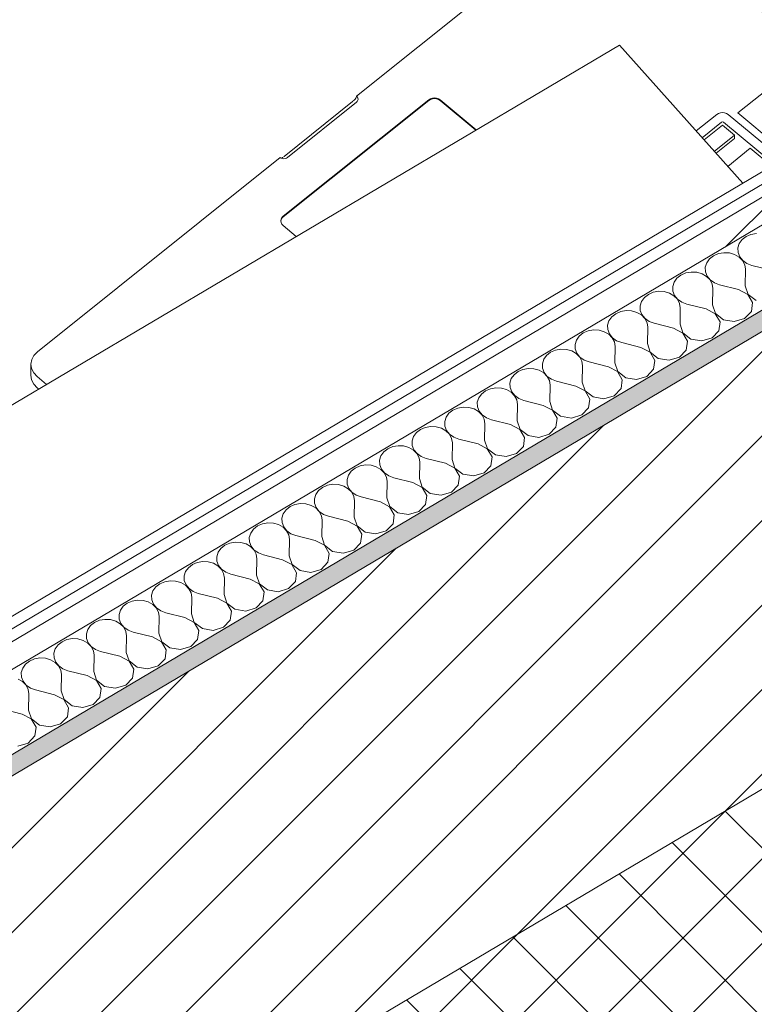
# Model space of a CAD drawing. Header units: millimetres. Extents: x -36631 to 27388, y -24993 to 6945.
# Tile 66 of 256: x -11915 to -11547, y -7712 to -7219. Entities that reach past the tile are written whole.
import ezdxf

# ---------------------------------------------------------------- set-up
doc = ezdxf.new("R2010")
doc.units = ezdxf.units.MM
doc.header["$MEASUREMENT"] = 0
doc.linetypes.add('Wipeout_Contour', pattern=[1000, 0, -1000])
for name, color, linetype in [('12_FAÇ_Façana', 7, 'Continuous'), ('Nuevo_08_E_Envans secs', 7, 'Continuous'), ('Nuevo_09_EI_Mobiliari general', 7, 'Continuous')]:
    doc.layers.add(name, color=color, linetype=linetype)
for name, color, linetype, lineweight, true_color in [('12_FAÇ_Façana_Pluma_Nº__174', 7, 'Continuous', 13, 0xe4ad2c), ('12_FAÇ_Façana_Pluma_Nº__176', 7, 'Continuous', 15, 0x93a0c6), ('Nuevo_08_E_Envans secs_Pluma_Nº__102', 7, 'Continuous', 5, 0xcccccc), ('Nuevo_08_E_Envans secs_Pluma_Nº__171', 171, 'Continuous', 13, 0xaaaaff), ('Nuevo_08_E_Envans secs_Pluma_Nº__177', 7, 'Continuous', 15, 0xf7e046)]:
    doc.layers.add(name, color=color, linetype=linetype, lineweight=lineweight, true_color=true_color)
for name, color, linetype, lineweight in [('12_FAÇ_Façana_Pluma_Nº__2', 8, 'Continuous', 5), ('12_FAÇ_Façana_Pluma_Nº__7', 7, 'Continuous', 5), ('Nuevo_08_E_Envans secs_Pluma_Nº__1', 7, 'Continuous', 5), ('Nuevo_09_EI_Mobiliari general_Pluma_Nº__1', 7, 'Continuous', 5)]:
    doc.layers.add(name, color=color, linetype=linetype, lineweight=lineweight)
pattern_1 = [(45, (0, 0), (-183.8478, 183.8478), [195, -65]), (45, (7e-14, 183.85), (-183.8478, 183.8478), [195, -65])]

# ---------------------------------------------------------------- blocks, each defined once
blk = doc.blocks.new('Elem Sección_78_1')
at = {"layer": '12_FAÇ_Façana_Pluma_Nº__174', "linetype": 'Continuous', "lineweight": 13, "true_color": 0xe4ad2c}
h = blk.add_hatch(dxfattribs=at)
h.set_pattern_fill('SATE_Aislamiento_0001', color=42, style=0, pattern_type=2)
h.set_pattern_definition([(45, (0, 0), (-21.213203, 21.213203), []), (135, (0, 0), (21.213203, 21.213203), [])])
h.paths.add_polyline_path([(-13649.45, -8852.22), (-13537.1, -8977.95), (-11133.65, -7554.62), (-11246.01, -7428.9)])
at = {"layer": '12_FAÇ_Façana_Pluma_Nº__176', "linetype": 'Continuous', "lineweight": 0, "true_color": 0x495063}
blk.add_hatch(color=251, dxfattribs=at).paths.add_polyline_path([(-13789.9, -8695.06), (-13783.66, -8702.05), (-11380.21, -7278.72), (-11386.45, -7271.74)])
at = {"layer": '12_FAÇ_Façana_Pluma_Nº__2', "linetype": 'Continuous', "lineweight": 5}
h = blk.add_hatch(dxfattribs=at)
h.set_pattern_fill('Ceramic_0001', color=8, style=0, pattern_type=2)
h.set_pattern_definition([(45, (0, 0), (-21.213203, 21.213203), [])])
h.paths.add_polyline_path([(-13783.66, -8702.05), (-13649.45, -8852.22), (-11246.01, -7428.9), (-11380.21, -7278.72)])
at = {"layer": '12_FAÇ_Façana_Pluma_Nº__7', "color": 7, "linetype": 'Continuous', "lineweight": 5}
for p, q in [((-11380.21, -7278.72), (-13783.66, -8702.05)), ((-11246.01, -7428.9), (-13649.45, -8852.22))]:
    blk.add_line(p, q, dxfattribs=at)
at = {"layer": '12_FAÇ_Façana_Pluma_Nº__7', "color": 7, "linetype": 'Continuous', "lineweight": 5, "flags": 128}
blk.add_lwpolyline([(-11386.45, -7271.74), (-13010.64, -8233.58), (-13070.71, -8269.16), (-13789.9, -8695.06)], dxfattribs=at)
blk = doc.blocks.new('Elem Sección_215_1')
at = {"layer": 'Nuevo_09_EI_Mobiliari general_Pluma_Nº__1', "color": 7, "linetype": 'Continuous', "lineweight": 5}
for p, q in [((-11619.53, -7157.2), (-11616.73, -7156.92)), ((-11616.73, -7156.92), (-11613.95, -7157.24)), ((-11746.16, -7256.9), (-11624.38, -7159.44)), ((-11624.38, -7159.44), (-11622.14, -7158.06)), ((-11622.14, -7158.06), (-11619.53, -7157.2)), ((-11613.95, -7157.24), (-11611.36, -7158.13)), ((-11611.36, -7158.13), (-11609.14, -7159.54)), ((-11609.14, -7159.54), (-11486.16, -7261.35)), ((-11520.37, -7237.72), (-11554.88, -7265.34)), ((-11489.46, -7263.31), (-11520.37, -7237.72)), ((-11709.96, -7258.69), (-11783.01, -7317.16)), ((-11709.96, -7259.03), (-11783.01, -7317.49)), ((-11782.56, -7287.13), (-11748.2, -7259.64)), ((-11780.83, -7287.66), (-11746.23, -7259.97)), ((-11748.07, -7259.53), (-11748.2, -7259.64)), ((-11747.82, -7259.32), (-11747.94, -7259.42)), ((-11747.34, -7258.86), (-11747.82, -7259.32)), ((-11746.91, -7258.37), (-11747.34, -7258.86)), ((-11746.56, -7257.89), (-11746.91, -7258.37)), ((-11746.31, -7257.44), (-11746.56, -7257.89)), ((-11746.18, -7257.06), (-11746.31, -7257.44)), ((-11746.23, -7259.97), (-11745.8, -7259.52)), ((-11746.16, -7256.9), (-11746.18, -7257.06)), ((-11745.77, -7257.32), (-11746.16, -7256.9)), ((-11745.8, -7259.52), (-11745.52, -7258.99)), ((-11745.51, -7257.85), (-11745.77, -7257.32)), ((-11745.52, -7258.99), (-11745.45, -7258.57)), ((-11745.42, -7258.42), (-11745.51, -7257.85)), ((-11745.45, -7258.57), (-11745.42, -7258.42)), ((-11709.12, -7258.18), (-11709.96, -7258.69)), ((-11709.12, -7258.52), (-11709.96, -7259.03)), ((-11708.14, -7257.86), (-11709.12, -7258.18)), ((-11708.14, -7258.19), (-11709.12, -7258.52)), ((-11707.09, -7257.75), (-11708.14, -7257.86)), ((-11707.09, -7258.09), (-11708.14, -7258.19)), ((-11706.05, -7257.87), (-11707.09, -7257.75)), ((-11706.05, -7258.21), (-11707.09, -7258.09)), ((-11705.08, -7258.21), (-11706.05, -7257.87)), ((-11705.08, -7258.54), (-11706.05, -7258.21)), ((-11704.24, -7258.73), (-11705.08, -7258.21)), ((-11704.24, -7259.07), (-11705.08, -7258.54)), ((-11686.08, -7273.78), (-11704.24, -7258.73)), ((-11686.31, -7273.92), (-11704.24, -7259.07)), ((-11564.53, -7265.52), (-11565.37, -7266.04)), ((-11563.55, -7265.2), (-11564.53, -7265.52)), ((-11562.5, -7265.1), (-11563.55, -7265.2)), ((-11561.46, -7265.21), (-11562.5, -7265.1)), ((-11560.48, -7265.55), (-11561.46, -7265.21)), ((-11559.65, -7266.08), (-11560.48, -7265.55)), ((-11554.88, -7265.34), (-11529.03, -7286.74)), ((-11565.37, -7266.04), (-11575.77, -7274.36)), ((-11562.99, -7269.98), (-11572.73, -7277.77)), ((-11562.72, -7269.81), (-11562.99, -7269.98)), ((-11562.08, -7269.98), (-11562.35, -7269.81)), ((-11536.5, -7291.16), (-11562.08, -7269.98)), ((-11532.33, -7288.7), (-11559.65, -7266.08)), ((-11571.76, -7278.85), (-11562.57, -7271.49)), ((-11562.57, -7271.49), (-11556.52, -7276.5)), ((-11371.31, -7288.68), (-11355.01, -7275.63)), ((-11355.01, -7275.63), (-11353.11, -7274.11)), ((-11353.11, -7274.11), (-11351.51, -7272.84)), ((-11351.51, -7272.84), (-11350.33, -7271.9)), ((-11350.33, -7271.9), (-11349.64, -7271.35)), ((-11349.64, -7271.35), (-11349.5, -7271.24)), ((-11349.5, -7271.24), (-11344.53, -7276.44)), ((-11556.52, -7276.5), (-11566.63, -7284.59)), ((-11556.52, -7278.19), (-11565.75, -7285.57)), ((-11556.52, -7278.19), (-11556.52, -7276.5)), ((-11344.53, -7276.44), (-11351.38, -7284.22)), ((-11348.14, -7279.31), (-11350.04, -7280.83)), ((-11346.54, -7278.03), (-11348.14, -7279.31)), ((-11345.36, -7277.09), (-11346.54, -7278.03)), ((-11344.67, -7276.55), (-11345.36, -7277.09)), ((-11344.53, -7276.44), (-11344.67, -7276.55)), ((-11559.9, -7292.12), (-11548.58, -7283.07)), ((-11548.58, -7283.07), (-11537.84, -7291.96)), ((-11350.04, -7280.83), (-11366.53, -7294.03)), ((-11352, -7284.9), (-11355.14, -7288.22)), ((-11351.38, -7284.22), (-11352, -7284.9)), ((-11906.38, -7385.13), (-11784.6, -7287.66)), ((-11784.6, -7287.66), (-11784.09, -7287.99)), ((-11784.09, -7287.99), (-11783.44, -7288.21)), ((-11783.85, -7287.94), (-11784.07, -7287.99)), ((-11783.42, -7287.74), (-11783.85, -7287.94)), ((-11783.44, -7288.21), (-11782.74, -7288.29)), ((-11782.95, -7287.43), (-11783.42, -7287.74)), ((-11782.74, -7288.29), (-11782.04, -7288.22)), ((-11782.56, -7287.13), (-11782.7, -7287.25)), ((-11782.04, -7288.22), (-11781.39, -7288.01)), ((-11781.39, -7288.01), (-11780.83, -7287.66)), ((-11355.14, -7288.22), (-11364.81, -7295.96)), ((-11364.76, -7296.02), (-11355.14, -7288.22)), ((-11784.07, -7318.62), (-11784.22, -7319.47)), ((-11784.22, -7319.47), (-11784.09, -7320.33)), ((-11784.07, -7318.96), (-11784.19, -7319.66)), ((-11783.66, -7317.83), (-11784.07, -7318.62)), ((-11783.66, -7318.17), (-11784.07, -7318.96)), ((-11783.01, -7317.16), (-11783.66, -7317.83)), ((-11783.01, -7317.49), (-11783.66, -7318.17)), ((-11784.09, -7320.33), (-11783.69, -7321.12)), ((-11783.69, -7321.12), (-11783.06, -7321.81)), ((-11783.06, -7321.81), (-11776.44, -7327.29)), ((-11909.6, -7391.31), (-11909.21, -7389.04)), ((-11909.21, -7389.04), (-11908.11, -7386.93)), ((-11908.11, -7386.93), (-11906.38, -7385.13)), ((-11909.26, -7393.58), (-11909.6, -7391.31)), ((-11909.6, -7391.31), (-11909.6, -7396.94)), ((-11908.2, -7395.71), (-11909.26, -7393.58)), ((-11909.6, -7396.94), (-11909.26, -7399.22)), ((-11906.51, -7397.54), (-11908.2, -7395.71)), ((-11901.73, -7401.49), (-11906.51, -7397.54)), ((-11909.26, -7399.22), (-11908.2, -7401.34)), ((-11908.2, -7401.34), (-11906.51, -7403.17)), ((-11906.51, -7403.17), (-11905.7, -7403.84))]:
    blk.add_line(p, q, dxfattribs=at)
blk = doc.blocks.new('*X398')
at = {"layer": 'Nuevo_08_E_Envans secs_Pluma_Nº__102', "color": 254, "linetype": 'Continuous', "lineweight": 5, "true_color": 0xcccccc}
for p, q in [((-11552.71, -7328.87), (-11554.11, -7330.84)), ((-11550.7, -7327.3), (-11552.71, -7328.87)), ((-11548.24, -7326.23), (-11550.7, -7327.3)), ((-11545.52, -7325.75), (-11548.24, -7326.23)), ((-11554.11, -7330.84), (-11554.8, -7333.04)), ((-11554.8, -7333.04), (-11554.73, -7335.3)), ((-11569.06, -7338.55), (-11570.46, -7340.52)), ((-11567.05, -7336.98), (-11569.06, -7338.55)), ((-11564.59, -7335.91), (-11567.05, -7336.98)), ((-11561.87, -7335.43), (-11564.59, -7335.91)), ((-11559.08, -7335.57), (-11561.87, -7335.43)), ((-11556.45, -7336.33), (-11559.08, -7335.57)), ((-11554.18, -7337.64), (-11556.45, -7336.33)), ((-11554.73, -7335.3), (-11553.89, -7337.47)), ((-11552.43, -7339.41), (-11554.18, -7337.64)), ((-11553.89, -7337.47), (-11552.37, -7339.37)), ((-11551.34, -7341.5), (-11552.43, -7339.41)), ((-11552.37, -7339.37), (-11550.26, -7340.85)), ((-11570.46, -7340.52), (-11571.15, -7342.72)), ((-11571.15, -7342.72), (-11571.07, -7344.99)), ((-11551, -7343.75), (-11551.34, -7341.5)), ((-11551.15, -7351.98), (-11551, -7343.75)), ((-11550.26, -7340.85), (-11547.73, -7341.81)), ((-11538.07, -7344.23), (-11547.73, -7341.81)), ((-11585.4, -7348.24), (-11586.81, -7350.2)), ((-11583.4, -7346.66), (-11585.4, -7348.24)), ((-11580.94, -7345.59), (-11583.4, -7346.66)), ((-11578.21, -7345.11), (-11580.94, -7345.59)), ((-11575.43, -7345.25), (-11578.21, -7345.11)), ((-11572.8, -7346.01), (-11575.43, -7345.25)), ((-11570.53, -7347.32), (-11572.8, -7346.01)), ((-11571.07, -7344.99), (-11570.24, -7347.15)), ((-11568.78, -7349.09), (-11570.53, -7347.32)), ((-11570.24, -7347.15), (-11568.71, -7349.05)), ((-11567.69, -7351.18), (-11568.78, -7349.09)), ((-11568.71, -7349.05), (-11566.6, -7350.53)), ((-11586.81, -7350.2), (-11587.5, -7352.4)), ((-11587.5, -7352.4), (-11587.42, -7354.67)), ((-11587.42, -7354.67), (-11586.59, -7356.83)), ((-11567.35, -7353.43), (-11567.69, -7351.18)), ((-11567.5, -7361.66), (-11567.35, -7353.43)), ((-11566.6, -7350.53), (-11564.08, -7351.49)), ((-11554.42, -7353.91), (-11564.08, -7351.49)), ((-11549.78, -7356.36), (-11554.42, -7353.91)), ((-11551.15, -7351.98), (-11549.72, -7356.32)), ((-11601.75, -7357.92), (-11603.15, -7359.88)), ((-11599.74, -7356.34), (-11601.75, -7357.92)), ((-11597.28, -7355.27), (-11599.74, -7356.34)), ((-11594.56, -7354.79), (-11597.28, -7355.27)), ((-11591.78, -7354.93), (-11594.56, -7354.79)), ((-11589.15, -7355.69), (-11591.78, -7354.93)), ((-11586.87, -7357), (-11589.15, -7355.69)), ((-11585.13, -7358.77), (-11586.87, -7357)), ((-11586.59, -7356.83), (-11585.06, -7358.73)), ((-11584.04, -7360.86), (-11585.13, -7358.77)), ((-11585.06, -7358.73), (-11582.95, -7360.22)), ((-11547.42, -7360.42), (-11549.78, -7356.36)), ((-11549.72, -7356.32), (-11545.69, -7359.4)), ((-11610.91, -7364.47), (-11613.63, -7364.95)), ((-11608.12, -7364.61), (-11610.91, -7364.47)), ((-11603.15, -7359.88), (-11603.84, -7362.08)), ((-11603.84, -7362.08), (-11603.77, -7364.35)), ((-11603.77, -7364.35), (-11602.94, -7366.51)), ((-11583.69, -7363.11), (-11584.04, -7360.86)), ((-11583.84, -7371.34), (-11583.69, -7363.11)), ((-11582.95, -7360.22), (-11580.42, -7361.18)), ((-11570.76, -7363.59), (-11580.42, -7361.18)), ((-11566.13, -7366.04), (-11570.76, -7363.59)), ((-11567.5, -7361.66), (-11566.06, -7366)), ((-11548.04, -7364.89), (-11547.42, -7360.42)), ((-11618.1, -7367.6), (-11619.5, -7369.56)), ((-11616.09, -7366.02), (-11618.1, -7367.6)), ((-11613.63, -7364.95), (-11616.09, -7366.02)), ((-11605.49, -7365.37), (-11608.12, -7364.61)), ((-11603.22, -7366.68), (-11605.49, -7365.37)), ((-11601.47, -7368.45), (-11603.22, -7366.68)), ((-11602.94, -7366.51), (-11601.41, -7368.41)), ((-11600.39, -7370.54), (-11601.47, -7368.45)), ((-11601.41, -7368.41), (-11599.3, -7369.9)), ((-11563.77, -7370.1), (-11566.13, -7366.04)), ((-11566.06, -7366), (-11562.04, -7369.08)), ((-11562.04, -7369.08), (-11556.63, -7369.98)), ((-11556.63, -7369.98), (-11551.44, -7368.43)), ((-11551.44, -7368.43), (-11548.04, -7364.89)), ((-11627.25, -7374.15), (-11629.98, -7374.63)), ((-11624.47, -7374.29), (-11627.25, -7374.15)), ((-11621.84, -7375.05), (-11624.47, -7374.29)), ((-11619.5, -7369.56), (-11620.19, -7371.76)), ((-11620.19, -7371.76), (-11620.12, -7374.03)), ((-11620.12, -7374.03), (-11619.28, -7376.19)), ((-11600.04, -7372.79), (-11600.39, -7370.54)), ((-11600.19, -7381.02), (-11600.04, -7372.79)), ((-11599.3, -7369.9), (-11596.77, -7370.86)), ((-11587.11, -7373.27), (-11596.77, -7370.86)), ((-11582.48, -7375.72), (-11587.11, -7373.27)), ((-11583.84, -7371.34), (-11582.41, -7375.68)), ((-11564.38, -7374.57), (-11563.77, -7370.1)), ((-11635.85, -7379.24), (-11636.54, -7381.44)), ((-11634.45, -7377.28), (-11635.85, -7379.24)), ((-11632.44, -7375.7), (-11634.45, -7377.28)), ((-11629.98, -7374.63), (-11632.44, -7375.7)), ((-11619.57, -7376.36), (-11621.84, -7375.05)), ((-11617.82, -7378.13), (-11619.57, -7376.36)), ((-11619.28, -7376.19), (-11617.75, -7378.09)), ((-11616.73, -7380.22), (-11617.82, -7378.13)), ((-11617.75, -7378.09), (-11615.65, -7379.58)), ((-11580.11, -7379.78), (-11582.48, -7375.72)), ((-11582.41, -7375.68), (-11578.39, -7378.76)), ((-11578.39, -7378.76), (-11572.98, -7379.66)), ((-11572.98, -7379.66), (-11567.79, -7378.11)), ((-11567.79, -7378.11), (-11564.38, -7374.57)), ((-11646.33, -7384.31), (-11648.79, -7385.38)), ((-11643.6, -7383.83), (-11646.33, -7384.31)), ((-11640.82, -7383.97), (-11643.6, -7383.83)), ((-11638.19, -7384.73), (-11640.82, -7383.97)), ((-11636.54, -7381.44), (-11636.46, -7383.71)), ((-11636.46, -7383.71), (-11635.63, -7385.87)), ((-11616.39, -7382.47), (-11616.73, -7380.22)), ((-11616.54, -7390.7), (-11616.39, -7382.47)), ((-11615.65, -7379.58), (-11613.12, -7380.54)), ((-11603.46, -7382.95), (-11613.12, -7380.54)), ((-11598.82, -7385.4), (-11603.46, -7382.95)), ((-11600.19, -7381.02), (-11598.76, -7385.36)), ((-11584.14, -7387.79), (-11580.73, -7384.25)), ((-11580.73, -7384.25), (-11580.11, -7379.78)), ((-11652.19, -7388.92), (-11652.88, -7391.12)), ((-11650.79, -7386.96), (-11652.19, -7388.92)), ((-11648.79, -7385.38), (-11650.79, -7386.96)), ((-11635.91, -7386.04), (-11638.19, -7384.73)), ((-11634.17, -7387.81), (-11635.91, -7386.04)), ((-11635.63, -7385.87), (-11634.1, -7387.77)), ((-11633.08, -7389.9), (-11634.17, -7387.81)), ((-11634.1, -7387.77), (-11631.99, -7389.26)), ((-11631.99, -7389.26), (-11629.47, -7390.22)), ((-11596.46, -7389.46), (-11598.82, -7385.4)), ((-11598.76, -7385.36), (-11594.74, -7388.44)), ((-11594.74, -7388.44), (-11589.32, -7389.34)), ((-11589.32, -7389.34), (-11584.14, -7387.79)), ((-11662.67, -7393.99), (-11665.13, -7395.06)), ((-11659.95, -7393.51), (-11662.67, -7393.99)), ((-11657.16, -7393.65), (-11659.95, -7393.51)), ((-11654.54, -7394.41), (-11657.16, -7393.65)), ((-11652.88, -7391.12), (-11652.81, -7393.39)), ((-11652.81, -7393.39), (-11651.98, -7395.55)), ((-11632.74, -7392.15), (-11633.08, -7389.9)), ((-11632.88, -7400.38), (-11632.74, -7392.15)), ((-11619.81, -7392.64), (-11629.47, -7390.22)), ((-11615.17, -7395.08), (-11619.81, -7392.64)), ((-11616.54, -7390.7), (-11615.11, -7395.04)), ((-11600.49, -7397.47), (-11597.08, -7393.93)), ((-11597.08, -7393.93), (-11596.46, -7389.46)), ((-11668.54, -7398.6), (-11669.23, -7400.8)), ((-11667.14, -7396.64), (-11668.54, -7398.6)), ((-11665.13, -7395.06), (-11667.14, -7396.64)), ((-11652.26, -7395.72), (-11654.54, -7394.41)), ((-11650.51, -7397.49), (-11652.26, -7395.72)), ((-11651.98, -7395.55), (-11650.45, -7397.45)), ((-11649.43, -7399.58), (-11650.51, -7397.49)), ((-11650.45, -7397.45), (-11648.34, -7398.94)), ((-11648.34, -7398.94), (-11645.81, -7399.9)), ((-11612.81, -7399.14), (-11615.17, -7395.08)), ((-11615.11, -7395.04), (-11611.08, -7398.12)), ((-11613.42, -7403.61), (-11612.81, -7399.14)), ((-11611.08, -7398.12), (-11605.67, -7399.02)), ((-11605.67, -7399.02), (-11600.49, -7397.47)), ((-11679.02, -7403.67), (-11681.48, -7404.74)), ((-11676.29, -7403.19), (-11679.02, -7403.67)), ((-11673.51, -7403.34), (-11676.29, -7403.19)), ((-11670.88, -7404.09), (-11673.51, -7403.34)), ((-11668.61, -7405.4), (-11670.88, -7404.09)), ((-11669.23, -7400.8), (-11669.16, -7403.07)), ((-11669.16, -7403.07), (-11668.32, -7405.24)), ((-11649.08, -7401.83), (-11649.43, -7399.58)), ((-11649.23, -7410.06), (-11649.08, -7401.83)), ((-11636.15, -7402.32), (-11645.81, -7399.9)), ((-11631.52, -7404.76), (-11636.15, -7402.32)), ((-11632.88, -7400.38), (-11631.45, -7404.72)), ((-11616.83, -7407.15), (-11613.42, -7403.61)), ((-11684.89, -7408.28), (-11685.58, -7410.48)), ((-11683.49, -7406.32), (-11684.89, -7408.28)), ((-11681.48, -7404.74), (-11683.49, -7406.32)), ((-11666.86, -7407.17), (-11668.61, -7405.4)), ((-11668.32, -7405.24), (-11666.79, -7407.13)), ((-11665.77, -7409.26), (-11666.86, -7407.17)), ((-11666.79, -7407.13), (-11664.69, -7408.62)), ((-11664.69, -7408.62), (-11662.16, -7409.58)), ((-11629.16, -7408.83), (-11631.52, -7404.76)), ((-11631.45, -7404.72), (-11627.43, -7407.8)), ((-11629.77, -7413.29), (-11629.16, -7408.83)), ((-11627.43, -7407.8), (-11622.02, -7408.7)), ((-11622.02, -7408.7), (-11616.83, -7407.15)), ((-11695.37, -7413.36), (-11697.83, -7414.42)), ((-11692.64, -7412.87), (-11695.37, -7413.36)), ((-11689.86, -7413.02), (-11692.64, -7412.87)), ((-11687.23, -7413.77), (-11689.86, -7413.02)), ((-11684.96, -7415.09), (-11687.23, -7413.77)), ((-11685.58, -7410.48), (-11685.5, -7412.75)), ((-11685.5, -7412.75), (-11684.67, -7414.92)), ((-11665.43, -7411.52), (-11665.77, -7409.26)), ((-11665.58, -7419.74), (-11665.43, -7411.52)), ((-11652.5, -7412), (-11662.16, -7409.58)), ((-11647.87, -7414.44), (-11652.5, -7412)), ((-11649.23, -7410.06), (-11647.8, -7414.4)), ((-11633.18, -7416.83), (-11629.77, -7413.29)), ((-11701.24, -7417.96), (-11701.93, -7420.16)), ((-11699.83, -7416), (-11701.24, -7417.96)), ((-11697.83, -7414.42), (-11699.83, -7416)), ((-11683.21, -7416.85), (-11684.96, -7415.09)), ((-11684.67, -7414.92), (-11683.14, -7416.81)), ((-11682.12, -7418.94), (-11683.21, -7416.85)), ((-11683.14, -7416.81), (-11681.03, -7418.3)), ((-11681.03, -7418.3), (-11678.51, -7419.26)), ((-11645.5, -7418.51), (-11647.87, -7414.44)), ((-11647.8, -7414.4), (-11643.78, -7417.48)), ((-11646.12, -7422.97), (-11645.5, -7418.51)), ((-11643.78, -7417.48), (-11638.36, -7418.38)), ((-11638.36, -7418.38), (-11633.18, -7416.83)), ((-11711.71, -7423.04), (-11714.17, -7424.11)), ((-11708.99, -7422.55), (-11711.71, -7423.04)), ((-11706.21, -7422.7), (-11708.99, -7422.55)), ((-11703.58, -7423.45), (-11706.21, -7422.7)), ((-11701.3, -7424.77), (-11703.58, -7423.45)), ((-11701.93, -7420.16), (-11701.85, -7422.43)), ((-11701.85, -7422.43), (-11701.02, -7424.6)), ((-11681.78, -7421.2), (-11682.12, -7418.94)), ((-11681.92, -7429.42), (-11681.78, -7421.2)), ((-11668.85, -7421.68), (-11678.51, -7419.26)), ((-11664.21, -7424.12), (-11668.85, -7421.68)), ((-11665.58, -7419.74), (-11664.15, -7424.08)), ((-11649.53, -7426.51), (-11646.12, -7422.97)), ((-11717.58, -7427.64), (-11718.27, -7429.84)), ((-11716.18, -7425.68), (-11717.58, -7427.64)), ((-11714.17, -7424.11), (-11716.18, -7425.68)), ((-11699.55, -7426.53), (-11701.3, -7424.77)), ((-11701.02, -7424.6), (-11699.49, -7426.5)), ((-11698.47, -7428.62), (-11699.55, -7426.53)), ((-11699.49, -7426.5), (-11697.38, -7427.98)), ((-11698.12, -7430.88), (-11698.47, -7428.62)), ((-11697.38, -7427.98), (-11694.85, -7428.94)), ((-11661.85, -7428.19), (-11664.21, -7424.12)), ((-11664.15, -7424.08), (-11660.12, -7427.16)), ((-11662.46, -7432.65), (-11661.85, -7428.19)), ((-11660.12, -7427.16), (-11654.71, -7428.06)), ((-11654.71, -7428.06), (-11649.53, -7426.51)), ((-11728.06, -7432.72), (-11730.52, -7433.79)), ((-11725.34, -7432.24), (-11728.06, -7432.72)), ((-11722.55, -7432.38), (-11725.34, -7432.24)), ((-11719.92, -7433.13), (-11722.55, -7432.38)), ((-11717.65, -7434.45), (-11719.92, -7433.13)), ((-11718.27, -7429.84), (-11718.2, -7432.11)), ((-11718.2, -7432.11), (-11717.36, -7434.28)), ((-11698.27, -7439.1), (-11698.12, -7430.88)), ((-11685.19, -7431.36), (-11694.85, -7428.94)), ((-11680.56, -7433.8), (-11685.19, -7431.36)), ((-11681.92, -7429.42), (-11680.49, -7433.76)), ((-11665.87, -7436.19), (-11662.46, -7432.65)), ((-11733.93, -7437.32), (-11734.62, -7439.52)), ((-11732.53, -7435.36), (-11733.93, -7437.32)), ((-11730.52, -7433.79), (-11732.53, -7435.36)), ((-11715.9, -7436.22), (-11717.65, -7434.45)), ((-11717.36, -7434.28), (-11715.84, -7436.18)), ((-11714.81, -7438.31), (-11715.9, -7436.22)), ((-11715.84, -7436.18), (-11713.73, -7437.66)), ((-11714.47, -7440.56), (-11714.81, -7438.31)), ((-11713.73, -7437.66), (-11711.2, -7438.62)), ((-11701.54, -7441.04), (-11711.2, -7438.62)), ((-11678.2, -7437.87), (-11680.56, -7433.8)), ((-11680.49, -7433.76), (-11676.47, -7436.85)), ((-11678.81, -7442.34), (-11678.2, -7437.87)), ((-11676.47, -7436.85), (-11671.06, -7437.74)), ((-11671.06, -7437.74), (-11665.87, -7436.19)), ((-11746.87, -7443.47), (-11748.88, -7445.04)), ((-11744.41, -7442.4), (-11746.87, -7443.47)), ((-11741.68, -7441.92), (-11744.41, -7442.4)), ((-11738.9, -7442.06), (-11741.68, -7441.92)), ((-11736.27, -7442.81), (-11738.9, -7442.06)), ((-11734, -7444.13), (-11736.27, -7442.81)), ((-11734.62, -7439.52), (-11734.55, -7441.79)), ((-11734.55, -7441.79), (-11733.71, -7443.96)), ((-11714.62, -7448.78), (-11714.47, -7440.56)), ((-11696.91, -7443.48), (-11701.54, -7441.04)), ((-11698.27, -7439.1), (-11696.84, -7443.45)), ((-11694.54, -7447.55), (-11696.91, -7443.48)), ((-11696.84, -7443.45), (-11692.82, -7446.53)), ((-11682.22, -7445.87), (-11678.81, -7442.34)), ((-11750.28, -7447.01), (-11750.97, -7449.2)), ((-11748.88, -7445.04), (-11750.28, -7447.01)), ((-11732.25, -7445.9), (-11734, -7444.13)), ((-11733.71, -7443.96), (-11732.18, -7445.86)), ((-11731.16, -7447.99), (-11732.25, -7445.9)), ((-11732.18, -7445.86), (-11730.07, -7447.34)), ((-11730.82, -7450.24), (-11731.16, -7447.99)), ((-11730.07, -7447.34), (-11727.55, -7448.3)), ((-11717.89, -7450.72), (-11727.55, -7448.3)), ((-11695.16, -7452.02), (-11694.54, -7447.55)), ((-11692.82, -7446.53), (-11687.41, -7447.43)), ((-11687.41, -7447.43), (-11682.22, -7445.87)), ((-11763.21, -7453.15), (-11765.22, -7454.72)), ((-11760.76, -7452.08), (-11763.21, -7453.15)), ((-11758.03, -7451.6), (-11760.76, -7452.08)), ((-11755.25, -7451.74), (-11758.03, -7451.6)), ((-11752.62, -7452.5), (-11755.25, -7451.74)), ((-11750.34, -7453.81), (-11752.62, -7452.5)), ((-11750.97, -7449.2), (-11750.89, -7451.47)), ((-11750.89, -7451.47), (-11750.06, -7453.64)), ((-11730.97, -7458.46), (-11730.82, -7450.24)), ((-11713.25, -7453.17), (-11717.89, -7450.72)), ((-11714.62, -7448.78), (-11713.19, -7453.13)), ((-11710.89, -7457.23), (-11713.25, -7453.17)), ((-11713.19, -7453.13), (-11709.17, -7456.21)), ((-11698.57, -7455.55), (-11695.16, -7452.02)), ((-11766.62, -7456.69), (-11767.31, -7458.89)), ((-11765.22, -7454.72), (-11766.62, -7456.69)), ((-11748.6, -7455.58), (-11750.34, -7453.81)), ((-11750.06, -7453.64), (-11748.53, -7455.54)), ((-11747.51, -7457.67), (-11748.6, -7455.58)), ((-11748.53, -7455.54), (-11746.42, -7457.02)), ((-11747.16, -7459.92), (-11747.51, -7457.67)), ((-11746.42, -7457.02), (-11743.9, -7457.98)), ((-11734.24, -7460.4), (-11743.9, -7457.98)), ((-11711.51, -7461.7), (-11710.89, -7457.23)), ((-11709.17, -7456.21), (-11703.75, -7457.11)), ((-11703.75, -7457.11), (-11698.57, -7455.55)), ((-11779.56, -7462.83), (-11781.57, -7464.4)), ((-11777.1, -7461.76), (-11779.56, -7462.83)), ((-11774.38, -7461.28), (-11777.1, -7461.76)), ((-11771.59, -7461.42), (-11774.38, -7461.28)), ((-11768.97, -7462.18), (-11771.59, -7461.42)), ((-11766.69, -7463.49), (-11768.97, -7462.18)), ((-11767.31, -7458.89), (-11767.24, -7461.15)), ((-11767.24, -7461.15), (-11766.41, -7463.32)), ((-11766.41, -7463.32), (-11764.88, -7465.22)), ((-11747.31, -7468.15), (-11747.16, -7459.92)), ((-11729.6, -7462.85), (-11734.24, -7460.4)), ((-11730.97, -7458.46), (-11729.53, -7462.81)), ((-11727.24, -7466.91), (-11729.6, -7462.85)), ((-11729.53, -7462.81), (-11725.51, -7465.89)), ((-11714.92, -7465.24), (-11711.51, -7461.7)), ((-11782.97, -7466.37), (-11783.66, -7468.57)), ((-11781.57, -7464.4), (-11782.97, -7466.37)), ((-11764.94, -7465.26), (-11766.69, -7463.49)), ((-11763.86, -7467.35), (-11764.94, -7465.26)), ((-11764.88, -7465.22), (-11762.77, -7466.7)), ((-11763.51, -7469.6), (-11763.86, -7467.35)), ((-11762.77, -7466.7), (-11760.24, -7467.66)), ((-11750.58, -7470.08), (-11760.24, -7467.66)), ((-11747.31, -7468.15), (-11745.88, -7472.49)), ((-11727.85, -7471.38), (-11727.24, -7466.91)), ((-11725.51, -7465.89), (-11720.1, -7466.79)), ((-11720.1, -7466.79), (-11714.92, -7465.24)), ((-11795.91, -7472.51), (-11797.92, -7474.09)), ((-11793.45, -7471.44), (-11795.91, -7472.51)), ((-11790.72, -7470.96), (-11793.45, -7471.44)), ((-11787.94, -7471.1), (-11790.72, -7470.96)), ((-11785.31, -7471.86), (-11787.94, -7471.1)), ((-11783.04, -7473.17), (-11785.31, -7471.86)), ((-11783.66, -7468.57), (-11783.59, -7470.84)), ((-11783.59, -7470.84), (-11782.75, -7473)), ((-11781.29, -7474.94), (-11783.04, -7473.17)), ((-11782.75, -7473), (-11781.22, -7474.9)), ((-11763.66, -7477.83), (-11763.51, -7469.6)), ((-11745.95, -7472.53), (-11750.58, -7470.08)), ((-11743.58, -7476.59), (-11745.95, -7472.53)), ((-11745.88, -7472.49), (-11741.86, -7475.57)), ((-11731.26, -7474.92), (-11727.85, -7471.38)), ((-11799.32, -7476.05), (-11800.01, -7478.25)), ((-11797.92, -7474.09), (-11799.32, -7476.05)), ((-11780.2, -7477.03), (-11781.29, -7474.94)), ((-11781.22, -7474.9), (-11779.12, -7476.38)), ((-11779.86, -7479.28), (-11780.2, -7477.03)), ((-11779.12, -7476.38), (-11776.59, -7477.34)), ((-11766.93, -7479.76), (-11776.59, -7477.34)), ((-11763.66, -7477.83), (-11762.23, -7482.17)), ((-11744.2, -7481.06), (-11743.58, -7476.59)), ((-11741.86, -7475.57), (-11736.45, -7476.47)), ((-11736.45, -7476.47), (-11731.26, -7474.92)), ((-11812.26, -7482.19), (-11814.26, -7483.77)), ((-11809.8, -7481.12), (-11812.26, -7482.19)), ((-11807.07, -7480.64), (-11809.8, -7481.12)), ((-11804.29, -7480.78), (-11807.07, -7480.64)), ((-11801.66, -7481.54), (-11804.29, -7480.78)), ((-11799.38, -7482.85), (-11801.66, -7481.54)), ((-11800.01, -7478.25), (-11799.93, -7480.52)), ((-11799.93, -7480.52), (-11799.1, -7482.68)), ((-11797.64, -7484.62), (-11799.38, -7482.85)), ((-11799.1, -7482.68), (-11797.57, -7484.58)), ((-11780.01, -7487.51), (-11779.86, -7479.28)), ((-11762.29, -7482.21), (-11766.93, -7479.76)), ((-11759.93, -7486.27), (-11762.29, -7482.21)), ((-11762.23, -7482.17), (-11758.21, -7485.25)), ((-11747.61, -7484.6), (-11744.2, -7481.06)), ((-11815.67, -7485.73), (-11816.36, -7487.93)), ((-11816.36, -7487.93), (-11816.28, -7490.2)), ((-11814.26, -7483.77), (-11815.67, -7485.73)), ((-11796.55, -7486.71), (-11797.64, -7484.62)), ((-11797.57, -7484.58), (-11795.46, -7486.07)), ((-11796.21, -7488.96), (-11796.55, -7486.71)), ((-11795.46, -7486.07), (-11792.94, -7487.03)), ((-11783.28, -7489.44), (-11792.94, -7487.03)), ((-11780.01, -7487.51), (-11778.58, -7491.85)), ((-11760.55, -7490.74), (-11759.93, -7486.27)), ((-11758.21, -7485.25), (-11752.79, -7486.15)), ((-11752.79, -7486.15), (-11747.61, -7484.6)), ((-11828.6, -7491.87), (-11830.61, -7493.45)), ((-11826.14, -7490.8), (-11828.6, -7491.87)), ((-11823.42, -7490.32), (-11826.14, -7490.8)), ((-11820.64, -7490.46), (-11823.42, -7490.32)), ((-11818.01, -7491.22), (-11820.64, -7490.46)), ((-11815.73, -7492.53), (-11818.01, -7491.22)), ((-11816.28, -7490.2), (-11815.45, -7492.36)), ((-11813.98, -7494.3), (-11815.73, -7492.53)), ((-11815.45, -7492.36), (-11813.92, -7494.26)), ((-11796.35, -7497.19), (-11796.21, -7488.96)), ((-11778.64, -7491.89), (-11783.28, -7489.44)), ((-11776.28, -7495.95), (-11778.64, -7491.89)), ((-11778.58, -7491.85), (-11774.55, -7494.93)), ((-11763.96, -7494.28), (-11760.55, -7490.74)), ((-11832.01, -7495.41), (-11832.7, -7497.61)), ((-11832.7, -7497.61), (-11832.63, -7499.88)), ((-11830.61, -7493.45), (-11832.01, -7495.41)), ((-11812.9, -7496.39), (-11813.98, -7494.3)), ((-11813.92, -7494.26), (-11811.81, -7495.75)), ((-11812.55, -7498.64), (-11812.9, -7496.39)), ((-11811.81, -7495.75), (-11809.28, -7496.71)), ((-11799.62, -7499.12), (-11809.28, -7496.71)), ((-11796.35, -7497.19), (-11794.92, -7501.53)), ((-11776.89, -7500.42), (-11776.28, -7495.95)), ((-11774.55, -7494.93), (-11769.14, -7495.83)), ((-11769.14, -7495.83), (-11763.96, -7494.28)), ((-11844.95, -7501.55), (-11846.96, -7503.13)), ((-11842.49, -7500.48), (-11844.95, -7501.55)), ((-11839.77, -7500), (-11842.49, -7500.48)), ((-11836.98, -7500.14), (-11839.77, -7500)), ((-11834.35, -7500.9), (-11836.98, -7500.14)), ((-11832.08, -7502.21), (-11834.35, -7500.9)), ((-11832.63, -7499.88), (-11831.79, -7502.04)), ((-11830.33, -7503.98), (-11832.08, -7502.21)), ((-11831.79, -7502.04), (-11830.26, -7503.94)), ((-11812.7, -7506.87), (-11812.55, -7498.64)), ((-11794.99, -7501.57), (-11799.62, -7499.12)), ((-11792.63, -7505.63), (-11794.99, -7501.57)), ((-11794.92, -7501.53), (-11790.9, -7504.61)), ((-11780.3, -7503.96), (-11776.89, -7500.42)), ((-11848.36, -7505.09), (-11849.05, -7507.29)), ((-11849.05, -7507.29), (-11848.97, -7509.56)), ((-11846.96, -7503.13), (-11848.36, -7505.09)), ((-11829.24, -7506.07), (-11830.33, -7503.98)), ((-11830.26, -7503.94), (-11828.16, -7505.43)), ((-11828.9, -7508.32), (-11829.24, -7506.07)), ((-11828.16, -7505.43), (-11825.63, -7506.39)), ((-11815.97, -7508.8), (-11825.63, -7506.39)), ((-11812.7, -7506.87), (-11811.27, -7511.21)), ((-11793.24, -7510.1), (-11792.63, -7505.63)), ((-11790.9, -7504.61), (-11785.49, -7505.51)), ((-11785.49, -7505.51), (-11780.3, -7503.96)), ((-11861.3, -7511.23), (-11863.3, -7512.81)), ((-11858.84, -7510.16), (-11861.3, -7511.23)), ((-11856.11, -7509.68), (-11858.84, -7510.16)), ((-11853.33, -7509.82), (-11856.11, -7509.68)), ((-11850.7, -7510.58), (-11853.33, -7509.82)), ((-11848.43, -7511.89), (-11850.7, -7510.58)), ((-11848.97, -7509.56), (-11848.14, -7511.72)), ((-11846.68, -7513.66), (-11848.43, -7511.89)), ((-11848.14, -7511.72), (-11846.61, -7513.62)), ((-11829.05, -7516.55), (-11828.9, -7508.32)), ((-11811.34, -7511.25), (-11815.97, -7508.8)), ((-11808.97, -7515.31), (-11811.34, -7511.25)), ((-11811.27, -7511.21), (-11807.25, -7514.29)), ((-11796.65, -7513.64), (-11793.24, -7510.1)), ((-11864.71, -7514.77), (-11865.4, -7516.97)), ((-11865.4, -7516.97), (-11865.32, -7519.24)), ((-11863.3, -7512.81), (-11864.71, -7514.77)), ((-11845.59, -7515.75), (-11846.68, -7513.66)), ((-11846.61, -7513.62), (-11844.5, -7515.11)), ((-11845.25, -7518), (-11845.59, -7515.75)), ((-11844.5, -7515.11), (-11841.98, -7516.07)), ((-11832.32, -7518.49), (-11841.98, -7516.07)), ((-11829.05, -7516.55), (-11827.62, -7520.89)), ((-11809.59, -7519.78), (-11808.97, -7515.31)), ((-11807.25, -7514.29), (-11801.84, -7515.19)), ((-11801.84, -7515.19), (-11796.65, -7513.64)), ((-11879.65, -7522.49), (-11881.05, -7524.45)), ((-11877.64, -7520.91), (-11879.65, -7522.49)), ((-11875.18, -7519.84), (-11877.64, -7520.91)), ((-11872.46, -7519.36), (-11875.18, -7519.84)), ((-11869.68, -7519.5), (-11872.46, -7519.36)), ((-11867.05, -7520.26), (-11869.68, -7519.5)), ((-11864.77, -7521.57), (-11867.05, -7520.26)), ((-11865.32, -7519.24), (-11864.49, -7521.4)), ((-11863.03, -7523.34), (-11864.77, -7521.57)), ((-11864.49, -7521.4), (-11862.96, -7523.3)), ((-11845.4, -7526.23), (-11845.25, -7518)), ((-11827.68, -7520.93), (-11832.32, -7518.49)), ((-11825.32, -7524.99), (-11827.68, -7520.93)), ((-11827.62, -7520.89), (-11823.59, -7523.97)), ((-11813, -7523.32), (-11809.59, -7519.78)), ((-11881.05, -7524.45), (-11881.74, -7526.65)), ((-11881.74, -7526.65), (-11881.67, -7528.92)), ((-11861.94, -7525.43), (-11863.03, -7523.34)), ((-11862.96, -7523.3), (-11860.85, -7524.79)), ((-11861.59, -7527.68), (-11861.94, -7525.43)), ((-11860.85, -7524.79), (-11858.32, -7525.75)), ((-11848.66, -7528.17), (-11858.32, -7525.75)), ((-11845.4, -7526.23), (-11843.96, -7530.57)), ((-11825.94, -7529.46), (-11825.32, -7524.99)), ((-11823.59, -7523.97), (-11818.18, -7524.87)), ((-11818.18, -7524.87), (-11813, -7523.32)), ((-11896, -7532.17), (-11897.4, -7534.13)), ((-11893.99, -7530.59), (-11896, -7532.17)), ((-11891.53, -7529.52), (-11893.99, -7530.59)), ((-11888.81, -7529.04), (-11891.53, -7529.52)), ((-11886.02, -7529.19), (-11888.81, -7529.04)), ((-11883.39, -7529.94), (-11886.02, -7529.19)), ((-11881.12, -7531.25), (-11883.39, -7529.94)), ((-11881.67, -7528.92), (-11880.84, -7531.09)), ((-11879.37, -7533.02), (-11881.12, -7531.25)), ((-11880.84, -7531.09), (-11879.31, -7532.98)), ((-11861.74, -7535.91), (-11861.59, -7527.68)), ((-11844.03, -7530.61), (-11848.66, -7528.17)), ((-11841.67, -7534.68), (-11844.03, -7530.61)), ((-11843.96, -7530.57), (-11839.94, -7533.65)), ((-11829.34, -7533), (-11825.94, -7529.46)), ((-11897.4, -7534.13), (-11898.09, -7536.33)), ((-11898.09, -7536.33), (-11898.02, -7538.6)), ((-11878.28, -7535.11), (-11879.37, -7533.02)), ((-11879.31, -7532.98), (-11877.2, -7534.47)), ((-11877.94, -7537.37), (-11878.28, -7535.11)), ((-11878.09, -7545.59), (-11877.94, -7537.37)), ((-11877.2, -7534.47), (-11874.67, -7535.43)), ((-11865.01, -7537.85), (-11874.67, -7535.43)), ((-11861.74, -7535.91), (-11860.31, -7540.25)), ((-11842.28, -7539.14), (-11841.67, -7534.68)), ((-11839.94, -7533.65), (-11834.53, -7534.55)), ((-11834.53, -7534.55), (-11829.34, -7533)), ((-11912.35, -7541.85), (-11913.75, -7543.81)), ((-11910.34, -7540.27), (-11912.35, -7541.85)), ((-11907.88, -7539.21), (-11910.34, -7540.27)), ((-11905.15, -7538.72), (-11907.88, -7539.21)), ((-11902.37, -7538.87), (-11905.15, -7538.72)), ((-11899.74, -7539.62), (-11902.37, -7538.87)), ((-11897.47, -7540.94), (-11899.74, -7539.62)), ((-11898.02, -7538.6), (-11897.18, -7540.77)), ((-11895.72, -7542.7), (-11897.47, -7540.94)), ((-11897.18, -7540.77), (-11895.65, -7542.66)), ((-11860.38, -7540.29), (-11865.01, -7537.85)), ((-11858.01, -7544.36), (-11860.38, -7540.29)), ((-11860.31, -7540.25), (-11856.29, -7543.33)), ((-11845.69, -7542.68), (-11842.28, -7539.14)), ((-11913.75, -7543.81), (-11914.44, -7546.01)), ((-11914.44, -7546.01), (-11914.36, -7548.28)), ((-11894.63, -7544.79), (-11895.72, -7542.7)), ((-11895.65, -7542.66), (-11893.55, -7544.15)), ((-11894.29, -7547.05), (-11894.63, -7544.79)), ((-11894.44, -7555.27), (-11894.29, -7547.05)), ((-11893.55, -7544.15), (-11891.02, -7545.11)), ((-11881.36, -7547.53), (-11891.02, -7545.11)), ((-11878.09, -7545.59), (-11876.66, -7549.93)), ((-11858.63, -7548.82), (-11858.01, -7544.36)), ((-11856.29, -7543.33), (-11850.88, -7544.23)), ((-11850.88, -7544.23), (-11845.69, -7542.68)), ((-11913.81, -7550.62), (-11916.09, -7549.3)), ((-11914.36, -7548.28), (-11913.53, -7550.45)), ((-11912.07, -7552.38), (-11913.81, -7550.62)), ((-11913.53, -7550.45), (-11912, -7552.35)), ((-11876.72, -7549.97), (-11881.36, -7547.53)), ((-11874.36, -7554.04), (-11876.72, -7549.97)), ((-11876.66, -7549.93), (-11872.64, -7553.01)), ((-11862.04, -7552.36), (-11858.63, -7548.82)), ((-11910.98, -7554.47), (-11912.07, -7552.38)), ((-11912, -7552.35), (-11909.89, -7553.83)), ((-11910.63, -7556.73), (-11910.98, -7554.47)), ((-11910.78, -7564.95), (-11910.63, -7556.73)), ((-11909.89, -7553.83), (-11907.37, -7554.79)), ((-11897.71, -7557.21), (-11907.37, -7554.79)), ((-11893.07, -7559.65), (-11897.71, -7557.21)), ((-11894.44, -7555.27), (-11893, -7559.61)), ((-11874.98, -7558.51), (-11874.36, -7554.04)), ((-11872.64, -7553.01), (-11867.22, -7553.91)), ((-11867.22, -7553.91), (-11862.04, -7552.36)), ((-11890.71, -7563.72), (-11893.07, -7559.65)), ((-11893, -7559.61), (-11888.98, -7562.7)), ((-11883.57, -7563.59), (-11878.39, -7562.04)), ((-11878.39, -7562.04), (-11874.98, -7558.51)), ((-11914.05, -7566.89), (-11923.71, -7564.47)), ((-11909.42, -7569.33), (-11914.05, -7566.89)), ((-11910.78, -7564.95), (-11909.35, -7569.3)), ((-11891.32, -7568.19), (-11890.71, -7563.72)), ((-11888.98, -7562.7), (-11883.57, -7563.59)), ((-11907.06, -7573.4), (-11909.42, -7569.33)), ((-11909.35, -7569.3), (-11905.33, -7572.38)), ((-11899.92, -7573.28), (-11894.73, -7571.72)), ((-11894.73, -7571.72), (-11891.32, -7568.19)), ((-11907.67, -7577.87), (-11907.06, -7573.4)), ((-11905.33, -7572.38), (-11899.92, -7573.28)), ((-11916.26, -7582.96), (-11911.08, -7581.4)), ((-11911.08, -7581.4), (-11907.67, -7577.87))]:
    blk.add_line(p, q, dxfattribs=at)
blk = doc.blocks.new('Elem Sección_313_1')
at = {"layer": 'Nuevo_08_E_Envans secs', "lineweight": 0}
blk.add_blockref('*X398', (0, 0), dxfattribs=at)
at = {"color": 254, "linetype": 'Wipeout_Contour', "lineweight": 0, "ltscale": 57777.135937}
blk.add_wipeout([(-11427.03, -7226.34), (-13018.6, -8168.87), (-13014.85, -8173.06), (-11423.28, -7230.53)], dxfattribs=at).dxf.layer = 'Nuevo_08_E_Envans secs'
at = {"layer": 'Nuevo_08_E_Envans secs_Pluma_Nº__171', "linetype": 'Continuous', "lineweight": 13, "true_color": 0xaaaaff}
h = blk.add_hatch(dxfattribs=at)
h.set_pattern_fill('Panellat_HPL_0001', color=161, style=0, pattern_type=2)
h.set_pattern_definition(pattern_1)
h.paths.add_polyline_path([(-11427.03, -7226.34), (-13018.6, -8168.87), (-13014.85, -8173.06), (-11423.28, -7230.53)])
at = {"color": 254, "linetype": 'Wipeout_Contour', "lineweight": 0, "ltscale": 57791.445021}
blk.add_wipeout([(-11419.54, -7234.72), (-13021.4, -8183.35), (-13013.29, -8192.43), (-11411.42, -7243.8)], dxfattribs=at).dxf.layer = 'Nuevo_08_E_Envans secs'
at = {"layer": 'Nuevo_08_E_Envans secs_Pluma_Nº__177', "linetype": 'Continuous', "lineweight": 15, "true_color": 0xf7e046}
h = blk.add_hatch(dxfattribs=at)
h.set_pattern_fill('Panellat_HPL_0001', color=53, style=0, pattern_type=2)
h.set_pattern_definition(pattern_1)
h.paths.add_polyline_path([(-11419.54, -7234.72), (-13021.4, -8183.35), (-13013.29, -8192.43), (-11411.42, -7243.8)])
at = {"layer": 'Nuevo_08_E_Envans secs_Pluma_Nº__1', "color": 7, "linetype": 'Continuous', "lineweight": 5}
blk.add_line((-11427.03, -7226.34), (-13018.6, -8168.87), dxfattribs=at)
at = {"layer": 'Nuevo_08_E_Envans secs_Pluma_Nº__1', "color": 7, "linetype": 'Continuous', "lineweight": 5, "flags": 128}
for points in [[(-11423.28, -7230.53), (-13014.85, -8173.06), (-13020, -8176.11)], [(-11419.54, -7234.72), (-13016.25, -8180.3), (-13021.4, -8183.35)], [(-11411.42, -7243.8), (-13013.29, -8192.43), (-13024.45, -8199.04), (-13035.6, -8205.64)]]:
    blk.add_lwpolyline(points, dxfattribs=at)
blk = doc.blocks.new('Elem Sección_340_1')
at = {"layer": 'Nuevo_09_EI_Mobiliari general_Pluma_Nº__1', "color": 7, "linetype": 'Continuous', "lineweight": 5}
for p, q in [((-11614.29, -7231.26), (-12948.39, -8021.32)), ((-11552.36, -7300.56), (-11614.29, -7231.26))]:
    blk.add_line(p, q, dxfattribs=at)

msp = doc.modelspace()

# ---------------------------------------------------------------- block references
at = {"layer": '12_FAÇ_Façana', "lineweight": 0}
msp.add_blockref('Elem Sección_78_1', (0, 0), dxfattribs=at)
at = {"layer": 'Nuevo_09_EI_Mobiliari general', "lineweight": 0}
msp.add_blockref('Elem Sección_215_1', (0, 0), dxfattribs=at)

# ---------------------------------------------------------------- next in the draw order: block references
at = {"layer": 'Nuevo_08_E_Envans secs', "lineweight": 0}
msp.add_blockref('Elem Sección_313_1', (0, 0), dxfattribs=at)

# ---------------------------------------------------------------- next in the draw order: block references
at = {"layer": 'Nuevo_09_EI_Mobiliari general', "lineweight": 0}
msp.add_blockref('Elem Sección_340_1', (0, 0), dxfattribs=at)

doc.saveas('drawing.dxf')
